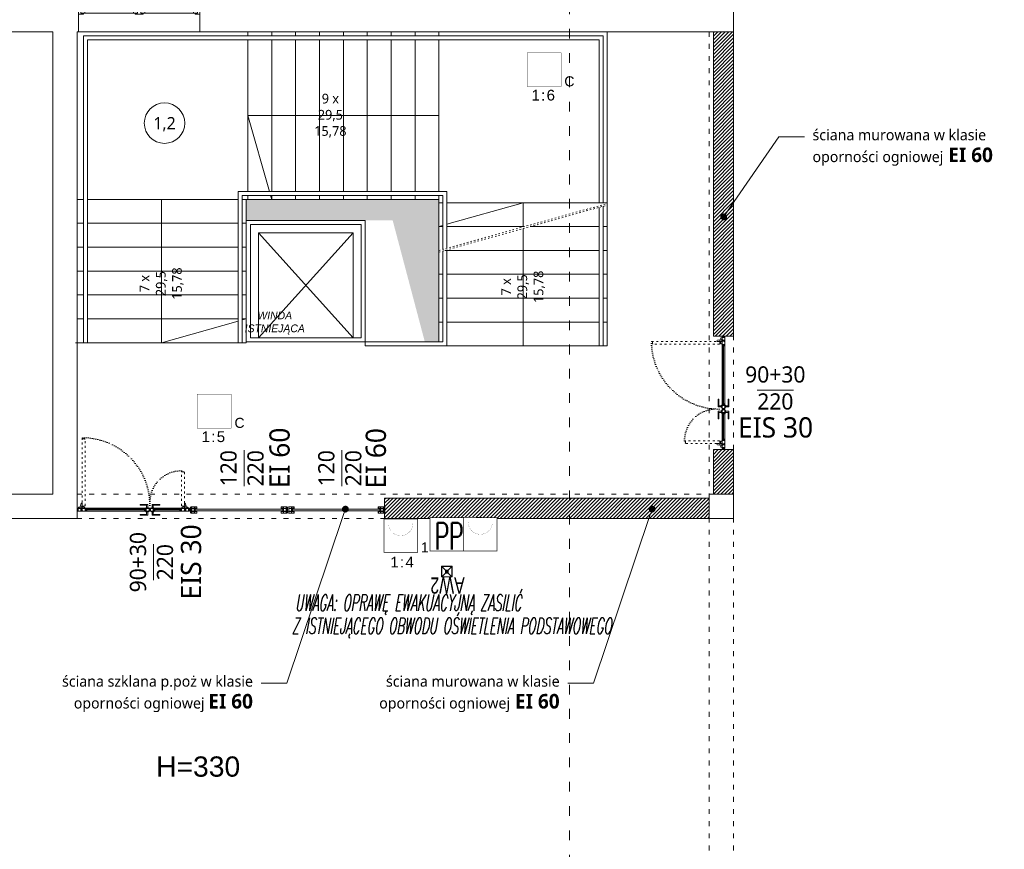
# Model space of a CAD drawing. Header units: millimetres. Extents: x 74561 to 128111, y -68197 to -28273.
# Tile 19 of 26: x 103307 to 105740, y -65254 to -63205. Entities that reach past the tile are written whole.
import ezdxf
from ezdxf import colors
from ezdxf.entities.mleader import LeaderData, LeaderLine
from ezdxf.enums import TextEntityAlignment as Align
from ezdxf.math import Vec2, Vec3

# ---------------------------------------------------------------- set-up
doc = ezdxf.new("R2010")
doc.units = ezdxf.units.MM
doc.set_wipeout_variables(frame=1)
doc.linetypes.add('ACAD_ISO03W100', pattern=[30, 12, -18])
doc.linetypes.add('ACAD_ISO07W100', pattern=[3, 0, -3])
doc.layers.get('0').update_dxf_attribs({"color": 251, "lineweight": 9})
for name, color, linetype, lineweight in [('A-stolarka.ART', 251, 'Continuous', 9), ('IE_LEGENDA', 7, 'Continuous', 13), ('IE_Oświetlenie awaryjne', 1, 'Continuous', 13), ('instalacje_arch', 251, 'Continuous', 9), ('opis..KF', 251, 'Continuous', 9), ('SAP_elementy', 1, 'Continuous', 15), ('SchSec_adres_element', 1, 'Continuous', 15), ('SchSec_adres_grupy', 6, 'Continuous', 15), ('SchSec_adres_wejscia', 4, 'Continuous', 15), ('SchSec_centrala', 3, 'Continuous', 15), ('SchSec_opisy', 9, 'Continuous', 15), ('stolarka_arch', 251, 'Continuous', 9), ('wyp dach..KF', 251, 'Continuous', 9), ('wypełnienie 2', 251, 'Continuous', 9), ('ściana pro..KF', 251, 'Continuous', 9), ('ściany ist..KF', 251, 'Continuous', 9)]:
    doc.layers.add(name, color=color, linetype=linetype, lineweight=lineweight)
doc.styles.add('ARCH', font='segoeuil.ttf')
doc.styles.add('Opisowy', font='arial.ttf')
doc.styles.add('SIMLPEX', font='simplex.shx')
doc.styles.add('SIMPLEX', font='simplex', dxfattribs={"width": 0.85})
doc.styles.get("Standard").update_dxf_attribs({"font": 'arial.ttf'})
pattern_1 = [(45, (-94705.059, 65444.994), (-4.49012806, 4.49012806), [])]

# ---------------------------------------------------------------- blocks, each defined once
blk = doc.blocks.new('*U1002')
at = {"layer": 'stolarka_arch', "lineweight": 0}
blk.add_lwpolyline([(0, 0), (150, 0), (150, -46), (0, -46)], close=True, dxfattribs=at)
at = {"layer": 'stolarka_arch'}
for points in [[(0, -22), (6, -22), (6, -23), (3, -23), (3, -28), (0, -28)], [(3, -23), (8, -23), (8, -29), (2, -29), (2, -28), (3, -28)], [(8, -26), (68, -26), (68, -23), (8, -23)], [(73, -23), (68, -23), (68, -29), (74, -29), (74, -28), (73, -28)], [(70, -22), (80, -22), (80, -23), (77, -23), (77, -28), (73, -28), (73, -23), (70, -23)], [(77, -23), (82, -23), (82, -29), (76, -29), (76, -28), (77, -28)], [(142, -26), (82, -26), (82, -23), (142, -23)], [(147, -23), (142, -23), (142, -29), (148, -29), (148, -28), (147, -28)], [(150, -22), (144, -22), (144, -23), (147, -23), (147, -28), (150, -28)], [(8, -26), (68, -26), (68, -29), (8, -29)], [(73, -30), (69, -30), (69, -29), (73, -29)], [(72, -35), (70, -35), (70, -30), (72, -30)], [(81, -30), (77, -30), (77, -29), (81, -29)], [(80, -35), (78, -35), (78, -30), (80, -30)], [(142, -26), (82, -26), (82, -29), (142, -29)]]:
    blk.add_lwpolyline(points, close=True, dxfattribs=at)
blk = doc.blocks.new('nr pom')
at = {"layer": 'opis..KF', "lineweight": 20}
blk.add_circle((0, 0), 25, dxfattribs=at)
at = {"layer": 'opis..KF', "style": 'ARCH'}
blk.add_attdef('00', text='', height=15, dxfattribs=at).set_placement((0, 0), align=Align.MIDDLE_CENTER)
blk = doc.blocks.new('*U1249')
at = {"layer": 'instalacje_arch', "color": 41, "linetype": 'ACAD_ISO03W100', "lineweight": 9, "true_color": 0xf4ee51}
blk.add_line((0, -4093.7), (0, -145), dxfattribs=at)
at = {"layer": 'instalacje_arch', "color": 41, "true_color": 0xf4ee51, "style": 'ARCH'}
for tag, p in [('P1', (0, 0)), ('P2', (0, -4238.7))]:
    blk.add_attdef(tag, text='', height=20, rotation=180, dxfattribs=at).set_placement(p, align=Align.MIDDLE_CENTER)
blk = doc.blocks.new('*U1792')
at = {"layer": 'A-stolarka.ART'}
for p, q in [((0, -4.5), (0, 0)), ((175, -4.5), (175, 0)), ((106.1, -1.6), (14.1, -1.6)), ((160.9, -1.6), (119.9, -1.6))]:
    blk.add_line(p, q, dxfattribs=at)
at = {"layer": 'A-stolarka.ART', "lineweight": 0}
for p, q in [((105.1, -4.5), (15.1, -4.5)), ((15.3, 0), (104.8, 0)), ((159.9, -4.5), (120.9, -4.5)), ((121.2, 0), (159.7, 0))]:
    blk.add_line(p, q, dxfattribs=at)
at = {"layer": 'A-stolarka.ART', "color": 250, "linetype": 'ACAD_ISO03W100', "lineweight": 0, "ltscale": 0.25, "true_color": 0x323232}
for points in [[(12.5, 107.8), (11.7, 107.8), (11.7, 108.7), (11.5, 108.7), (11.5, 108.3), (8.2, 108.3), (8.2, 108.8), (8.5, 108.8), (8.5, 109), (8.2, 109), (8.2, 109.6), (8.5, 109.6), (8.5, 109.8), (8, 109.8), (8, 1.9), (8.5, 1.9), (8.5, 2.1), (8.2, 2.1), (8.2, 2.8), (8.5, 2.8), (8.5, 3), (8.2, 3), (8.2, 3.5), (11.5, 3.5), (11.5, 3.1), (11.7, 3.1), (11.7, 4), (12.5, 4)], [(167, 56.3), (167, 1.9), (166.5, 1.9), (166.5, 2.1), (166.8, 2.1), (166.8, 2.8), (166.5, 2.8), (166.5, 3), (166.8, 3), (166.8, 3.5), (163.5, 3.5), (163.5, 3.1), (163.3, 3.1), (163.3, 4), (162.5, 4), (162.5, 58.4), (163, 58.4), (163, 58.2), (162.7, 58.2), (162.7, 57.6), (163, 57.6), (163, 57.4), (162.7, 57.4), (162.7, 56.8), (166, 56.8), (166, 57.2), (166.2, 57.2), (166.2, 56.3)]]:
    blk.add_lwpolyline(points, close=True, dxfattribs=at)
at = {"layer": 'A-stolarka.ART'}
for points in [[(6.5, -0.8), (5.6, -0.8), (5.6, 0), (1, 0), (1, -0.2), (1.5, -0.2), (1.5, -2), (1, -2), (1, -2.6), (1.5, -2.6), (1.5, -4.3), (1, -4.3), (1, -4.5), (7.6, -4.5), (7.6, -4), (7.4, -4), (7.4, -4.3), (6.8, -4.3), (6.8, -4), (6.6, -4), (6.6, -4.3), (6.1, -4.3), (6.1, -1), (6.5, -1)], [(15.3, 0), (6, 0), (6, -0.5), (6.2, -0.5), (6.2, -0.2), (6.8, -0.2), (6.8, -0.5), (7.1, -0.5), (7.1, -0.2), (7.6, -0.2), (7.6, -3.5), (7.2, -3.5), (7.2, -3.7), (8.1, -3.7), (8.1, -4.5), (13.2, -4.5), (13.2, -4.3), (12.8, -4.3), (12.8, -2.6), (13.2, -2.6), (13.2, -2), (12.8, -2), (12.8, -0.2), (14.3, -0.2), (14.3, -0.5), (14.5, -0.5), (14.5, -0.2), (15.1, -0.2), (15.1, -0.5), (15.3, -0.5)], [(104.8, 0), (114.1, 0), (114.1, -0.5), (113.9, -0.5), (113.9, -0.2), (113.3, -0.2), (113.3, -0.5), (113.1, -0.5), (113.1, -0.2), (112.5, -0.2), (112.5, -3.5), (112.9, -3.5), (112.9, -3.7), (112, -3.7), (112, -4.5), (106.9, -4.5), (106.9, -4.3), (107.4, -4.3), (107.4, -2.6), (106.9, -2.6), (106.9, -2), (107.4, -2), (107.4, -0.2), (105.8, -0.2), (105.8, -0.5), (105.6, -0.5), (105.6, -0.2), (105, -0.2), (105, -0.5), (104.8, -0.5)], [(121.2, 0), (121.2, -0.5), (121, -0.5), (121, -0.2), (120.4, -0.2), (120.4, -0.5), (120.2, -0.5), (120.2, -0.2), (118.6, -0.2), (118.6, -2), (119.1, -2), (119.1, -2.6), (118.6, -2.6), (118.6, -4.3), (119.1, -4.3), (119.1, -4.5), (112.5, -4.5), (112.5, -4), (112.7, -4), (112.7, -4.3), (113.3, -4.3), (113.3, -4), (113.5, -4), (113.5, -4.3), (114.1, -4.3), (114.1, -1), (113.7, -1), (113.7, -0.8), (114.6, -0.8), (114.6, 0)], [(159.7, 0), (168.9, 0), (168.9, -0.5), (168.8, -0.5), (168.8, -0.2), (168.1, -0.2), (168.1, -0.5), (167.9, -0.5), (167.9, -0.2), (167.4, -0.2), (167.4, -3.5), (167.8, -3.5), (167.8, -3.7), (166.9, -3.7), (166.9, -4.5), (161.8, -4.5), (161.8, -4.3), (162.2, -4.3), (162.2, -2.6), (161.8, -2.6), (161.8, -2), (162.2, -2), (162.2, -0.2), (160.7, -0.2), (160.7, -0.5), (160.5, -0.5), (160.5, -0.2), (159.9, -0.2), (159.9, -0.5), (159.7, -0.5)], [(168.5, -0.8), (169.4, -0.8), (169.4, 0), (174, 0), (174, -0.2), (173.5, -0.2), (173.5, -2), (174, -2), (174, -2.6), (173.5, -2.6), (173.5, -4.3), (174, -4.3), (174, -4.5), (167.4, -4.5), (167.4, -4), (167.6, -4), (167.6, -4.3), (168.1, -4.3), (168.1, -4), (168.4, -4), (168.4, -4.3), (168.9, -4.3), (168.9, -1), (168.5, -1)], [(5.9, -1), (5.4, -1), (5.4, -0.2), (1.7, -0.2), (1.7, -2.2), (1.2, -2.2), (1.2, -2.4), (1.7, -2.4), (1.7, -4.3), (5.9, -4.3)], [(12.6, -0.2), (7.8, -0.2), (7.8, -3.5), (8.3, -3.5), (8.3, -4.3), (12.6, -4.3), (12.6, -2.4), (13.1, -2.4), (13.1, -2.2), (12.6, -2.2)], [(13, -4.3), (13.2, -4.3), (13.2, -4.5), (15.1, -4.5), (15.1, -2.6), (13, -2.6), (13, -2.8), (14.9, -2.8), (14.9, -4.3), (13.4, -4.3), (13.4, -4.1), (13, -4.1)], [(106.1, -0.8), (14.1, -0.8), (14.1, -2.3), (106.1, -2.3)], [(107.1, -4.3), (106.9, -4.3), (106.9, -4.5), (105.1, -4.5), (105.1, -2.6), (107.1, -2.6), (107.1, -2.8), (105.3, -2.8), (105.3, -4.3), (106.7, -4.3), (106.7, -4.1), (107.1, -4.1)], [(107.6, -0.2), (112.3, -0.2), (112.3, -3.5), (111.8, -3.5), (111.8, -4.3), (107.6, -4.3), (107.6, -2.4), (107.1, -2.4), (107.1, -2.2), (107.6, -2.2)], [(114.3, -1), (114.8, -1), (114.8, -0.2), (118.4, -0.2), (118.4, -2.2), (118.9, -2.2), (118.9, -2.4), (118.4, -2.4), (118.4, -4.3), (114.3, -4.3)], [(118.9, -4.3), (119.1, -4.3), (119.1, -4.5), (120.9, -4.5), (120.9, -2.6), (118.9, -2.6), (118.9, -2.8), (120.8, -2.8), (120.8, -4.3), (119.3, -4.3), (119.3, -4.1), (118.9, -4.1)], [(160.9, -0.8), (119.9, -0.8), (119.9, -2.3), (160.9, -2.3)], [(162, -4.3), (161.8, -4.3), (161.8, -4.5), (159.9, -4.5), (159.9, -2.6), (162, -2.6), (162, -2.8), (160.1, -2.8), (160.1, -4.3), (161.6, -4.3), (161.6, -4.1), (162, -4.1)], [(162.4, -0.2), (167.2, -0.2), (167.2, -3.5), (166.7, -3.5), (166.7, -4.3), (162.4, -4.3), (162.4, -2.4), (161.9, -2.4), (161.9, -2.2), (162.4, -2.2)], [(169.1, -1), (169.6, -1), (169.6, -0.2), (173.3, -0.2), (173.3, -2.2), (173.8, -2.2), (173.8, -2.4), (173.3, -2.4), (173.3, -4.3), (169.1, -4.3)]]:
    blk.add_lwpolyline(points, close=True, dxfattribs=at)
at = {"layer": 'A-stolarka.ART', "lineweight": 0}
for points in [[(5.9, 0.5), (5.1, 0.5, 0.43839), (4.8, 0.3), (4.8, 0), (2.3, 0), (2.3, 0.9, -0.320305), (3, 1.9), (4.6, 2.5)], [(7.5, 2.5), (11.2, 1.8, -0.364335), (12, 0.8), (12, 0), (8.5, 0), (8.5, 0.4, 0.43839), (8.3, 0.6), (6.2, 0.5)], [(167.5, 2.5), (163.8, 1.8, 0.364335), (163, 0.8), (163, 0), (166.5, 0), (166.5, 0.4, -0.43839), (166.7, 0.6), (168.8, 0.5)], [(169.1, 0.5), (169.9, 0.5, -0.43839), (170.2, 0.3), (170.2, 0), (172.7, 0), (172.7, 0.9, 0.320305), (172, 1.9), (170.4, 2.5)]]:
    blk.add_lwpolyline(points, format="xyb", dxfattribs=at)
at = {"layer": 'A-stolarka.ART', "color": 250, "linetype": 'ACAD_ISO03W100', "lineweight": 0, "ltscale": 0.25, "true_color": 0x323232}
for points in [[(5.5, 3.4), (6.2, 7.1, -0.364335), (7.2, 7.9), (8, 7.9), (8, 4.4), (7.6, 4.4, 0.43839), (7.4, 4.2), (7.5, 2.1)], [(169.5, 3.4), (168.8, 7.1, 0.364335), (167.8, 7.9), (167, 7.9), (167, 4.4), (167.4, 4.4, -0.43839), (167.6, 4.2), (167.5, 2.1)]]:
    blk.add_lwpolyline(points, format="xyb", dxfattribs=at)
at = {"layer": 'A-stolarka.ART', "lineweight": 0}
for points in [[(110, 1), (110, 6), (98, 6), (98, 5), (108, 5), (108, 1)], [(111, 1), (107, 1), (107, 0), (111, 0)], [(115.6, 1), (119.6, 1), (119.6, 0), (115.6, 0)], [(116.6, 1), (116.6, 6), (128.6, 6), (128.6, 5), (118.6, 5), (118.6, 1)], [(110, -5.5), (110, -10.5), (98, -10.5), (98, -9.5), (108, -9.5), (108, -5.5)], [(111, -5.5), (107, -5.5), (107, -4.5), (111, -4.5)], [(115.6, -5.5), (119.6, -5.5), (119.6, -4.5), (115.6, -4.5)], [(116.6, -5.5), (116.6, -10.5), (128.6, -10.5), (128.6, -9.5), (118.6, -9.5), (118.6, -5.5)]]:
    blk.add_lwpolyline(points, close=True, dxfattribs=at)
for centre in [(6, 1.9), (168.9, 1.9)]:
    blk.add_circle(centre, 1.5, dxfattribs=at)
at = {"layer": 'A-stolarka.ART', "color": 250, "linetype": 'ACAD_ISO07W100', "lineweight": 0, "true_color": 0x323232}
for centre, radius, start, end in [((8, 4.5), 105.3, 0, 90), ((162.5, 9.2), 49.2, 90, 180)]:
    blk.add_arc(centre, radius, start, end, dxfattribs=at)
blk = doc.blocks.new('*U1793')
at = {"layer": 'A-stolarka.ART'}
for p, q in [((0, 0), (0, 8)), ((120, 0), (120, 8))]:
    blk.add_line(p, q, dxfattribs=at)
for points in [[(1.7, 5.5), (1.7, 5.7), (4.8, 5.7), (4.8, 5.5), (5, 5.5), (5, 5.7), (5.5, 5.7), (5.5, 5.9), (5, 5.9), (5, 7.8), (5.5, 7.8), (5.5, 8), (1, 8), (1, 7.8), (1.5, 7.8), (1.5, 5.9), (1, 5.9), (1, 5.7), (1.5, 5.7), (1.5, 5.5)], [(1.7, 2.5), (1.7, 2.3), (4.8, 2.3), (4.8, 2.5), (5, 2.5), (5, 2.3), (5.5, 2.3), (5.5, 2.1), (5, 2.1), (5, 0.2), (5.5, 0.2), (5.5, 0), (1, 0), (1, 0.2), (1.5, 0.2), (1.5, 2.1), (1, 2.1), (1, 2.3), (1.5, 2.3), (1.5, 2.5)], [(1.9, 5.7), (1.9, 5.3), (1.7, 5.3), (1.7, 2.7), (1.9, 2.7), (1.9, 2.3), (1.7, 2.3), (1.7, 2.5), (1.5, 2.5), (1.5, 5.5), (1.7, 5.5), (1.7, 5.7)], [(1.7, 5.9), (4.8, 5.9), (4.8, 7.8), (1.7, 7.8)], [(1.7, 2.1), (4.8, 2.1), (4.8, 0.2), (1.7, 0.2)], [(4.6, 5.7), (4.6, 5.3), (4.8, 5.3), (4.8, 2.7), (4.6, 2.7), (4.6, 2.3), (4.8, 2.3), (4.8, 2.5), (5, 2.5), (5, 5.5), (4.8, 5.5), (4.8, 5.7)], [(5, 6.1), (5, 5.9), (7, 5.9), (7, 5.5), (8, 5.5), (8, 8), (5.5, 8), (5.5, 7.7), (5, 7.7), (5, 7.5), (5.7, 7.5), (5.7, 7.8), (7.8, 7.8), (7.8, 5.7), (7.2, 5.7), (7.2, 6.1)], [(5, 1.9), (5, 2.1), (7, 2.1), (7, 2.5), (8, 2.5), (8, 0), (5.5, 0), (5.5, 0.3), (5, 0.3), (5, 0.5), (5.7, 0.5), (5.7, 0.2), (7.8, 0.2), (7.8, 2.3), (7.2, 2.3), (7.2, 1.9)], [(6, 5), (114, 5), (114, 3), (6, 3)], [(115, 6.1), (115, 5.9), (113, 5.9), (113, 5.5), (112, 5.5), (112, 8), (114.5, 8), (114.5, 7.7), (115, 7.7), (115, 7.5), (114.3, 7.5), (114.3, 7.8), (112.2, 7.8), (112.2, 5.7), (112.8, 5.7), (112.8, 6.1)], [(115, 1.9), (115, 2.1), (113, 2.1), (113, 2.5), (112, 2.5), (112, 0), (114.5, 0), (114.5, 0.3), (115, 0.3), (115, 0.5), (114.3, 0.5), (114.3, 0.2), (112.2, 0.2), (112.2, 2.3), (112.8, 2.3), (112.8, 1.9)], [(118.3, 5.5), (118.3, 5.7), (115.2, 5.7), (115.2, 5.5), (115, 5.5), (115, 5.7), (114.5, 5.7), (114.5, 5.9), (115, 5.9), (115, 7.8), (114.5, 7.8), (114.5, 8), (119, 8), (119, 7.8), (118.5, 7.8), (118.5, 5.9), (119, 5.9), (119, 5.7), (118.5, 5.7), (118.5, 5.5)], [(118.3, 2.5), (118.3, 2.3), (115.2, 2.3), (115.2, 2.5), (115, 2.5), (115, 2.3), (114.5, 2.3), (114.5, 2.1), (115, 2.1), (115, 0.2), (114.5, 0.2), (114.5, 0), (119, 0), (119, 0.2), (118.5, 0.2), (118.5, 2.1), (119, 2.1), (119, 2.3), (118.5, 2.3), (118.5, 2.5)], [(115.4, 5.7), (115.4, 5.3), (115.2, 5.3), (115.2, 2.7), (115.4, 2.7), (115.4, 2.3), (115.2, 2.3), (115.2, 2.5), (115, 2.5), (115, 5.5), (115.2, 5.5), (115.2, 5.7)], [(118.3, 5.9), (115.2, 5.9), (115.2, 7.8), (118.3, 7.8)], [(118.3, 2.1), (115.2, 2.1), (115.2, 0.2), (118.3, 0.2)], [(118.1, 5.7), (118.1, 5.3), (118.3, 5.3), (118.3, 2.7), (118.1, 2.7), (118.1, 2.3), (118.3, 2.3), (118.3, 2.5), (118.5, 2.5), (118.5, 5.5), (118.3, 5.5), (118.3, 5.7)]]:
    blk.add_lwpolyline(points, close=True, dxfattribs=at)
blk = doc.blocks.new('_Dot')
at = {"color": 0, "linetype": 'ByBlock', "lineweight": -2}
blk.add_line((-0.5, 0), (-1, 0), dxfattribs=at)
at = {"color": 0, "linetype": 'ByBlock', "const_width": 0.5}
blk.add_lwpolyline([(-0.25, 0, 1), (0.25, 0, 1)], format="xyb", close=True, dxfattribs=at)
blk = doc.blocks.new('*U1899')
at = {"const_width": 1}
blk.add_lwpolyline([(-25, -25), (-25, 25), (25, 25), (25, -25)], close=True, dxfattribs=at)
at = {"const_width": 0.2}
blk.add_lwpolyline([(-8, 18), (-15.5, 4.5, 0.572988), (-12.9, 0), (-3, 0, -0.572988), (-0.4, -4.5), (-8, -18)], format="xyb", dxfattribs=at)
blk.add_lwpolyline([(8, -8), (8, 18), (8, 11), (4.4, 11), (11.6, 11)], dxfattribs=at)
blk.add_lwpolyline([(3, -13), (3, -13, -0.414214), (8, -8), (8, -8, -0.414214), (13, -13), (13, -13, -0.414214), (8, -18), (8, -18, -0.414214)], format="xyb", close=True, dxfattribs=at)
at = {"layer": 'SchSec_adres_element', "insert": (-1.4, -37.9), "char_height": 16, "width": 17.797, "attachment_point": 5}
blk.add_mtext('\\pxqc;:', dxfattribs=at)
at = {"layer": 'SchSec_adres_element', "transparency": 33554687, "flags": 8}
blk.add_attdef('PETLA', text='', height=16, dxfattribs=at).set_placement((-6.4, -37.9), align=Align.MIDDLE_RIGHT)
blk.add_attdef('ELEM', text='', height=16, dxfattribs=at).set_placement((3.6, -37.9), align=Align.MIDDLE_LEFT)
at = {"layer": 'SchSec_adres_grupy', "flags": 8}
blk.add_attdef('ADRES', text='', height=16, dxfattribs=at).set_placement((0, 29), align=Align.CENTER)
at = {"layer": 'SchSec_centrala', "flags": 8}
blk.add_attdef('CSP', text='', height=16, dxfattribs=at).set_placement((-0.7, -90.7), align=Align.CENTER)
blk.add_wipeout([(-25, -25), (-25, 25), (25, 25), (25, -25)])
at = {"insert": (30, -25), "char_height": 15, "width": 19.244, "attachment_point": 7}
blk.add_mtext('\\pxql;C', dxfattribs=at)
at = {"layer": 'SchSec_opisy', "flags": 8}
for tag, p in [('OP_1', (-29, 17)), ('OP_2', (-29, 0)), ('OP_3', (-29, -17))]:
    blk.add_attdef(tag, text='', height=16, dxfattribs=at).set_placement(p, align=Align.MIDDLE_RIGHT)
blk = doc.blocks.new('*U1900')
at = {"layer": 'SchSec_adres_element', "insert": (2, -39.4), "char_height": 16, "width": 17.797, "attachment_point": 5}
blk.add_mtext('\\pxqc;:', dxfattribs=at)
at = {"layer": 'SchSec_adres_element', "transparency": 33554687, "flags": 8}
blk.add_attdef('PETLA', text='', height=16, dxfattribs=at).set_placement((-3, -39.4), align=Align.MIDDLE_RIGHT)
at = {"layer": 'SchSec_centrala', "flags": 8}
blk.add_attdef('CSP', text='', height=16, dxfattribs=at).set_placement((-0.7, -90.7), align=Align.CENTER)
blk.add_wipeout([(-25, -25), (-25, 25), (25, 25), (25, -25)])
at = {"const_width": 1}
blk.add_lwpolyline([(-25, -25), (-25, 25), (25, 25), (25, -25)], close=True, dxfattribs=at)
at = {"const_width": 0.2}
blk.add_lwpolyline([(-18, 18), (-18, 18, 0.414214), (0, 0), (0, 0), (0, -18), (0, 0), (0, 0, 0.414214), (18, 18), (18, 18)], format="xyb", dxfattribs=at)
at = {"insert": (30, -25), "char_height": 15, "width": 19.244, "attachment_point": 7}
blk.add_mtext('\\pxql;1', dxfattribs=at)
at = {"layer": 'SchSec_adres_element', "transparency": 33554687, "flags": 8}
blk.add_attdef('ELEM', text='', height=16, dxfattribs=at).set_placement((7, -39.4), align=Align.MIDDLE_LEFT)
at = {"layer": 'SchSec_adres_grupy', "flags": 8}
blk.add_attdef('ADRES', text='', height=16, dxfattribs=at).set_placement((0, 29), align=Align.CENTER)
at = {"layer": 'SchSec_adres_wejscia', "flags": 8}
blk.add_attdef('WEJ_1', text='', height=16, dxfattribs=at).set_placement((0, 29), align=Align.CENTER)
at = {"layer": 'SchSec_opisy', "flags": 8}
for tag, p in [('OP_1', (-29, 17)), ('OP_2', (-29, 0)), ('OP_3', (-29, -17))]:
    blk.add_attdef(tag, text='', height=16, dxfattribs=at).set_placement(p, align=Align.MIDDLE_RIGHT)
blk = doc.blocks.new('PRZYCISK P')
at = {"color": 0}
blk.add_wipeout([(-12.5, 0), (-12.5, 25), (12.5, 25), (12.5, 0)], dxfattribs=at)
at = {"color": 0, "const_width": 0.5}
blk.add_lwpolyline([(-12.5, 0), (-12.5, 25), (12.5, 25), (12.5, 0)], close=True, dxfattribs=at)
at = {"color": 0, "style": 'SIMPLEX', "width": 0.6}
blk.add_text('PP', height=20, dxfattribs=at).set_placement((-8.98, 1.07))
blk = doc.blocks.new('przycisk')
blk.add_wipeout([(-12.39, -1.62), (-15.64, 23.17), (9.15, 26.41), (12.39, 1.62)]).dxf.layer = 'SAP_elementy'
at = {"layer": 'SAP_elementy', "const_width": 0.5}
blk.add_lwpolyline([(-12.39, -1.62), (-15.64, 23.17), (9.15, 26.41), (12.39, 1.62)], close=True, dxfattribs=at)
at = {"layer": 'SAP_elementy', "const_width": 0.1}
blk.add_lwpolyline([(-11.71, 20.15), (-11.71, 20.15, 0.414214), (-1.62, 12.39), (-1.62, 12.39), (-0.45, 3.47), (-1.62, 12.39), (-1.62, 12.39, 0.414214), (6.13, 22.49), (6.13, 22.49)], format="xyb", dxfattribs=at)
blk = doc.blocks.new('Oprawa AW2')
at = {"layer": 'IE_Oświetlenie awaryjne'}
h = blk.add_hatch(color=0, dxfattribs=at)
h.dxf.hatch_style = 1
h.paths.add_polyline_path([(1, 6.6, 1), (-1, 6.6, 1)])
h = blk.add_hatch(color=0, dxfattribs=at)
h.dxf.hatch_style = 1
h.paths.add_polyline_path([(1.4, 8), (1.3, 8), (1.3, 7.8), (1.4, 7.8)])
h = blk.add_hatch(color=0, dxfattribs=at)
h.dxf.hatch_style = 1
h.paths.add_polyline_path([(1.4, 7.8), (1.3, 7.8), (1.3, 7.6), (1.4, 7.6)])
at = {"layer": 'IE_Oświetlenie awaryjne', "color": 0}
for points in [[(-6.1, 13.2), (6.1, 13.2, -0.414214), (6.6, 12.7), (6.6, 0.5, -0.414214), (6.1, 0), (-6.1, 0, -0.414214), (-6.6, 0.5), (-6.6, 12.7, -0.414214)], [(-6.1, 12.9), (6.1, 12.9, -0.414214), (6.3, 12.7), (6.3, 0.5, -0.414214), (6.1, 0.2), (-6.1, 0.2, -0.414214), (-6.4, 0.5), (-6.4, 12.7, -0.414214)]]:
    blk.add_lwpolyline(points, format="xyb", close=True, dxfattribs=at)
for points in [[(-6.3, 12.9), (-1.8, 8.4)], [(1.8, 8.4), (6.3, 12.9)], [(-1.8, 4.8), (-6.3, 0.3)], [(1.3, 7.8), (1.4, 7.8)], [(1.8, 4.8), (6.3, 0.3)]]:
    blk.add_lwpolyline(points, dxfattribs=at)
for points in [[(-1.8, 4.8), (-1.8, 8.4), (1.8, 8.4), (1.8, 4.8)], [(-1.6, 5), (-1.6, 8.1), (1.5, 8.1), (1.5, 5)], [(1.3, 8), (1.3, 7.6), (1.4, 7.6), (1.4, 8)]]:
    blk.add_lwpolyline(points, close=True, dxfattribs=at)
blk.add_circle((0, 6.6), 1, dxfattribs=at)
at = {"layer": 'IE_Oświetlenie awaryjne', "color": 0, "insert": (-22.1, 33.8), "char_height": 20, "width": 20.191, "attachment_point": 1, "style": 'Opisowy'}
blk.add_mtext('{\\W0.7;AW2}', dxfattribs=at)

msp = doc.modelspace()

# ---------------------------------------------------------------- hatches: boundary and pattern name
at = {"layer": 'wyp dach..KF', "lineweight": 5, "true_color": 0xc8c8c8, "transparency": 33554559}
h = msp.add_hatch(color=9, dxfattribs=at)
h.dxf.hatch_style = 1
h.paths.add_polyline_path([(103866.7, -63649), (104342.7, -63649), (104342.7, -64001), (104308, -64001), (104228.6, -63701), (103866.9, -63701), (103866.9, -63649)])
at = {"layer": 'wypełnienie 2', "linetype": 'ByBlock', "transparency": 33554595}
h = msp.add_hatch(dxfattribs=at)
h.set_pattern_fill('ANSI31', color=256, scale=2)
h.set_pattern_definition(pattern_1)
h.paths.add_polyline_path([(105070.8, -63235), (105020.8, -63235), (105020.8, -63987), (105070.8, -63987)])
h.paths.add_polyline_path([(105070.8, -64267), (105020.8, -64267), (105020.8, -64377), (105070.8, -64377)])
h = msp.add_hatch(dxfattribs=at)
h.set_pattern_fill('ANSI31', color=256, scale=2)
h.set_pattern_definition(pattern_1)
h.paths.add_polyline_path([(104208.6, -64437), (105010.8, -64437), (105010.8, -64387), (104208.6, -64387)])

# ---------------------------------------------------------------- linework, layer by layer
for p, q in [((104758.8, -64011), (104758.8, -63235)), ((103846.7, -63649), (103846.7, -64003)), ((103856.7, -64003), (103856.7, -63649)), ((103896.9, -63731.2), (104130.9, -63990.8)), ((103896.9, -63990.8), (104130.9, -63731.6)), ((104160.9, -64001), (104352.7, -64001)), ((104160.9, -64001), (104160.9, -64011)), ((104160.9, -64011), (104352.7, -64011))]:
    msp.add_line(p, q)
at = {"linetype": 'ACAD_ISO03W100'}
for p, q in [((105010.8, -63235), (105010.8, -65479)), ((105070.8, -63235), (105070.8, -65479)), ((103448.8, -64377), (105008.8, -64377)), ((103448.8, -64437), (105008.8, -64437))]:
    msp.add_line(p, q, dxfattribs=at)
at = {"linetype": 'ACAD_ISO03W100', "ltscale": 0.3}
for p, q in [((104342.7, -63775), (104758.8, -63659)), ((104342.7, -63779), (104758.8, -63663))]:
    msp.add_line(p, q, dxfattribs=at)
at = {"color": 252, "true_color": 0x919191}
for points in [[(103870.7, -63245), (103870.7, -63235)], [(103929.7, -63245), (103929.7, -63235)], [(103988.7, -63245), (103988.7, -63235)], [(104047.7, -63245), (104047.7, -63235)], [(104106.7, -63245), (104106.7, -63235)], [(104165.7, -63245), (104165.7, -63235)], [(104224.7, -63245), (104224.7, -63235)], [(104283.7, -63245), (104283.7, -63235)], [(104342.7, -63245), (104342.7, -63235)], [(103870.7, -63629), (103870.7, -63255)], [(103929.7, -63629), (103929.7, -63255)], [(103988.7, -63629), (103988.7, -63255)], [(104047.7, -63629), (104047.7, -63255)], [(104106.7, -63629), (104106.7, -63255)], [(104165.7, -63629), (104165.7, -63255)], [(104224.7, -63629), (104224.7, -63255)], [(104283.7, -63629), (104283.7, -63255)], [(104342.7, -63629), (104342.7, -63255)], [(104342.7, -63442), (103870.7, -63442), (103924, -63629)], [(104362.7, -63769.4), (104362.7, -63629), (103846.7, -63629), (103846.7, -64003)], [(104352.7, -63772.2), (104352.7, -63639), (103856.7, -63639), (103856.7, -64003)], [(103870.7, -63649), (103870.7, -63639)], [(103926.8, -63639), (103929.7, -63649)], [(103929.7, -63649), (103929.7, -63639)], [(103988.7, -63649), (103988.7, -63639)], [(104047.7, -63649), (104047.7, -63639)], [(104106.7, -63649), (104106.7, -63639)], [(104165.7, -63649), (104165.7, -63639)], [(104224.7, -63649), (104224.7, -63639)], [(104283.7, -63649), (104283.7, -63639)], [(104342.7, -63649), (104342.7, -63639)]]:
    msp.add_lwpolyline(points, dxfattribs=at)
for points in [[(104738.8, -63657), (104748.8, -63657), (104748.8, -63245), (103464.7, -63245), (103464.7, -64003), (103474.7, -64003), (103474.7, -63255), (104738.8, -63255), (104738.8, -63657)], [(103464.7, -63649), (103448.8, -63649)], [(103846.7, -63649), (103474.7, -63649)], [(103657.7, -63649), (103657.7, -64003), (103846.7, -63949.6)], [(103870.7, -63649), (103856.7, -63649)], [(103866.7, -64003), (103866.7, -63649)], [(104342.7, -63649), (103870.7, -63649)], [(104342.7, -63649), (104342.7, -63657)], [(104342.7, -63657), (104342.7, -64001)], [(104738.8, -63668.6), (104738.8, -64011)], [(104748.8, -63665.8), (104748.8, -64011)], [(103866.9, -64001), (104160.9, -64001), (104160.9, -63701), (103866.9, -63701), (103866.9, -64001)], [(103866.9, -64001), (104160.9, -64001), (104160.9, -63701), (103866.9, -63701), (103866.9, -64001)], [(103464.7, -63708), (103448.8, -63708)], [(103846.7, -63708), (103474.7, -63708)], [(103866.7, -63708), (103856.7, -63708)], [(103876.9, -63990.8), (103876.9, -63711.2), (104150.9, -63711.2), (104150.9, -63990.8)], [(104550.8, -64011), (104550.8, -63721)], [(104568.7, -63716), (104738.8, -63716)], [(104748.8, -63716), (104758.8, -63716)], [(103896.9, -63990.8), (103896.9, -63731.2), (104130.9, -63731.2), (104130.9, -63990.8)], [(103464.7, -63767), (103448.8, -63767)], [(103846.7, -63767), (103474.7, -63767)], [(103866.7, -63767), (103856.7, -63767)], [(104352.7, -64001), (104352.7, -63776.2)], [(104357, -63775), (104738.8, -63775)], [(104362.7, -64011), (104362.7, -63773.4)], [(104748.8, -63775), (104758.8, -63775)], [(103464.7, -63826), (103448.8, -63826)], [(103846.7, -63826), (103474.7, -63826)], [(103866.7, -63826), (103856.7, -63826)], [(104342.7, -63834), (104352.7, -63834)], [(104362.7, -63834), (104738.8, -63834)], [(104748.8, -63834), (104758.8, -63834)], [(103464.7, -63885), (103448.8, -63885)], [(103846.7, -63885), (103474.7, -63885)], [(103866.7, -63885), (103856.7, -63885)], [(104342.7, -63893), (104352.7, -63893)], [(104362.7, -63893), (104738.8, -63893)], [(104748.8, -63893), (104758.8, -63893)], [(103464.7, -63944), (103448.8, -63944)], [(103846.7, -63944), (103474.7, -63944)], [(103866.7, -63944), (103856.7, -63944)], [(103856.7, -63946.8), (103866.7, -63944)], [(104342.7, -63952), (104352.7, -63952)], [(104362.7, -63952), (104738.8, -63952)], [(104748.8, -63952), (104758.8, -63952)], [(103866.7, -64003), (103444.7, -64003)], [(104342.7, -64011), (104758.8, -64011)]]:
    msp.add_lwpolyline(points)
at = {"color": 253, "true_color": 0xa6a6a6}
for points in [[(104342.7, -63657), (104352.7, -63657)], [(104362.7, -63657), (104758.8, -63657)], [(104550.8, -63717), (104550.8, -63657), (104362.7, -63710.3)], [(104352.7, -63713.2), (104342.7, -63716)], [(104342.7, -63716), (104352.7, -63716)], [(104362.7, -63716), (104554.4, -63716)]]:
    msp.add_lwpolyline(points, dxfattribs=at)
msp.add_lwpolyline([(103876.9, -63991), (104150.9, -63991), (104150.9, -63711), (103876.9, -63711)], close=True)
at = {"layer": 'A-stolarka.ART'}
for points in [[(105042.3, -64264.9), (105049.4, -64264.9), (105049.4, -64267), (105042.3, -64267)], [(103726.7, -64419.2), (103728.8, -64419.2), (103728.8, -64412), (103726.7, -64412)]]:
    msp.add_lwpolyline(points, close=True, dxfattribs=at)
at = {"layer": 'ściana pro..KF', "linetype": 'ByBlock'}
msp.add_lwpolyline([(105070.8, -63235), (105070.8, -63987), (105020.8, -63987), (105020.8, -63235), (105070.8, -63235)], dxfattribs=at)
for points in [[(105020.8, -64377), (105070.8, -64377), (105070.8, -64267), (105020.8, -64267)], [(104208.6, -64437), (105010.8, -64437), (105010.8, -64387), (104208.6, -64387)]]:
    msp.add_lwpolyline(points, close=True, dxfattribs=at)
at = {"layer": 'ściany ist..KF', "linetype": 'ByBlock'}
for points in [[(103752.4, -63235), (105070.8, -63235), (105070.8, -63100.8), (105010.8, -63100.8), (105010.8, -63175), (104530.8, -63175), (104530.8, -63016.9), (104500.8, -63016.9), (104500.8, -63175), (103870.8, -63175), (103870.8, -63107), (103778.8, -63107), (103778.8, -63143), (103752.4, -63143), (103752.4, -63235)], [(102811.8, -64437), (103448.8, -64437), (103448.8, -63235), (103452.4, -63235), (103452.4, -63143), (103259.9, -63143), (103259.9, -63235), (103388.6, -63235), (103388.6, -64377), (102811.8, -64377), (102811.8, -64437)]]:
    msp.add_lwpolyline(points, dxfattribs=at)
msp.add_lwpolyline([(105010.8, -64437), (105070.8, -64437), (105070.8, -64377), (105010.8, -64377)], close=True, dxfattribs=at)

# ---------------------------------------------------------------- block references
at = {"layer": 'A-stolarka.ART'}
for name, p, xscale, yscale, zscale, rotation in [('*U1792', (105042.3, -63987), -1.587762, 1.587762, 1.587762, 89.99999999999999), ('*U1793', (103968.8, -64408), 2, 2, 2, 180), ('*U1793', (103968.8, -64408), -2, 2, 2, 180)]:
    msp.add_blockref(name, p, dxfattribs=dict(at, xscale=xscale, yscale=yscale, zscale=zscale, rotation=rotation))
at = {"layer": 'A-stolarka.ART', "xscale": 1.587762, "yscale": 1.587762, "zscale": 1.587762}
msp.add_blockref('*U1792', (103448.8, -64412), dxfattribs=at)
at = {"layer": 'IE_Oświetlenie awaryjne', "xscale": 2, "yscale": 2, "zscale": 2, "rotation": 180}
msp.add_blockref('Oprawa AW2', (104362.2, -64555.2), dxfattribs=at)
at = {"layer": 'instalacje_arch', "xscale": 2, "yscale": 2, "zscale": 2}
msp.add_blockref('*U1249', (104665.6, -59624.3), dxfattribs=at)
at = {"layer": 'opis..KF', "color": 30, "xscale": 2, "yscale": 2, "zscale": 2}
msp.add_blockref('nr pom', (103664.9, -63460.5), dxfattribs=at).add_auto_attribs({'00': '1,2'})
at = {"layer": 'SAP_elementy'}
ref = msp.add_blockref('*U1899', (103787.8, -64172.2), dxfattribs=dict(at, xscale=1.66, yscale=1.66, zscale=1.66))
ref.add_attrib('PETLA', '1', dxfattribs={"layer": 'SchSec_adres_element', "transparency": 33554687, "height": 26.6, "flags": 8}).set_placement((103777.3, -64235.1), align=Align.MIDDLE_RIGHT)
ref.add_attrib('ELEM', '5', dxfattribs={"layer": 'SchSec_adres_element', "transparency": 33554687, "height": 26.6, "flags": 8}).set_placement((103793.9, -64235.1), align=Align.MIDDLE_LEFT)
at = {"layer": 'stolarka_arch', "xscale": -2, "yscale": 2, "zscale": 2, "rotation": 180}
msp.add_blockref('*U1002', (103452.4, -63235), dxfattribs=at)

# ---------------------------------------------------------------- texts
at = {"insert": (105064.8, -64237.9), "char_height": 50, "width": 432.839, "attachment_point": 7, "style": 'ARCH'}
msp.add_mtext('\\A1; EIS 30', dxfattribs=at)
at = {"char_height": 50, "width": 432.839, "attachment_point": 1, "rotation": 90, "style": 'ARCH'}
for s, insert in [('\\A1; EI 60', (103924, -64379.3)), ('\\A1; EI 60', (104161.9, -64380.5)), ('\\A1; EIS 30', (103705.2, -64654.1))]:
    msp.add_mtext(s, dxfattribs=dict(at, insert=insert))
at = {"insert": (103851.8, -65024.9), "char_height": 50, "attachment_point": 3}
msp.add_mtext_dynamic_manual_height_columns('H=330', width=406.668, gutter_width=12.5, heights=[0], dxfattribs=at)
at = {"layer": 'IE_LEGENDA', "style": 'SIMLPEX', "oblique": 10, "width": 0.53}
for s, p in [('UWAGA: OPRAWĘ EWAKUACYJNĄ ZASILIĆ', (103987.4, -64665.1)), ('Z ISTNIEJĄCEGO OBWODU OŚWIETLENIA PODSTAWOWEGO', (103979.5, -64722.4))]:
    msp.add_text(s, height=40, dxfattribs=at).set_placement(p)
at = {"layer": 'opis..KF', "attachment_point": 5, "style": 'ARCH'}
for s, width, insert, char_height in [('9 x 29,5 15,78', 64.144, (104074.6, -63442), 24), ('{\\fCentury Gothic|b0|i1|c238|p34;WINDA\\PISTNIEJĄCA}', 156.7, (103937.2, -63954.4), 19.2)]:
    msp.add_mtext_dynamic_manual_height_columns(s, width=width, gutter_width=70, heights=[0], dxfattribs=dict(at, insert=insert, char_height=char_height))
at = {"layer": 'opis..KF', "char_height": 24, "attachment_point": 5, "rotation": 90, "style": 'ARCH'}
for insert in [(103657.7, -63856.9), (104550.8, -63864.9)]:
    msp.add_mtext_dynamic_manual_height_columns('7 x 29,5\\P15,78', width=61.835, gutter_width=70, heights=[0], dxfattribs=dict(at, insert=insert))
at = {"layer": 'stolarka_arch', "insert": (105173.8, -64114.9), "char_height": 40, "width": 797.834, "attachment_point": 5, "style": 'ARCH'}
msp.add_mtext('\\A1;90+30\\P{\\O220}', dxfattribs=at)
at = {"layer": 'stolarka_arch', "char_height": 40, "width": 797.834, "attachment_point": 5, "rotation": 90, "style": 'ARCH'}
for s, insert in [('\\A1;120\\P{\\O220}', (103856.5, -64313)), ('\\A1;120\\P{\\O220}', (104098.1, -64313)), ('\\A1;90+30\\P{\\O220}', (103632.8, -64545.1))]:
    msp.add_mtext(s, dxfattribs=dict(at, insert=insert))

# ---------------------------------------------------------------- leaders
at = {"layer": 'opis..KF', "lineweight": 9}
ml = msp.add_multileader_mtext('Standard', dxfattribs=at)
ml.set_content('ściana murowana w klasie \\Poporności ogniowej{\\fSegoe UI Light|b1|i0|c238|p34;\\H1.34164x; EI 60 }', color=256, style='ARCH')
ml.set_leader_properties(color=256, linetype='ByLayer', lineweight=-1)
ml.set_arrow_properties(name='DOT')
ml.build(insert=Vec2(0, 0))
ml.multileader.update_dxf_attribs({"dogleg_length": 31.7, "arrow_head_size": 16.8})
ctx = ml.context
ctx.base_point, ctx.char_height, ctx.arrow_head_size, ctx.landing_gap_size, ctx.plane_origin = Vec3(105245.5, -63494), 26.833, 16.8, 20.1, Vec3(103073.5, -63676.2)
notes = []
notes.append((ctx, [(1, (1, 1, 0), (105182.1, -63494), (1, 0), 63.5, [(0, [(105046.4, -63692.1)], 0, [])])]))
ctx.mtext.insert, ctx.mtext.flow_direction = Vec3(105265.7, -63476.1), 5
ml = msp.add_multileader_mtext('Standard', dxfattribs=at)
ml.set_content('ściana szklana p.poż w klasie \\Poporności ogniowej {\\fSegoe UI Light|b1|i0|c238|p34;\\H1.34164x;EI 60 }', color=256, style='ARCH')
ml.set_leader_properties(color=256, linetype='ByLayer', lineweight=-1)
ml.set_arrow_properties(name='DOT')
ml.build(insert=Vec2(0, 0))
ml.multileader.update_dxf_attribs({"dogleg_length": 31.7, "arrow_head_size": 16.8})
ctx = ml.context
ctx.base_point, ctx.char_height, ctx.arrow_head_size, ctx.landing_gap_size, ctx.plane_origin = Vec3(103408.4, -64843.7), 26.833, 16.8, 20.1, Vec3(101241.6, -65025.9)
ctx.text_align_type = 2
notes.append((ctx, [(0, (1, 1, 0), (103967, -64843.7), (-1, 0), 63.5, [(0, [(104111.7, -64414)], 0, [])])]))
ctx.mtext.insert, ctx.mtext.alignment, ctx.mtext.flow_direction = Vec3(103883.3, -64825.8), 3, 5
ml = msp.add_multileader_mtext('Standard', dxfattribs=at)
ml.set_content('ściana murowana w klasie \\Poporności ogniowej{\\fSegoe UI Light|b1|i0|c238|p34;\\H1.34164x; EI 60 }', color=256, style='ARCH')
ml.set_leader_properties(color=256, linetype='ByLayer', lineweight=-1)
ml.set_arrow_properties(name='DOT')
ml.build(insert=Vec2(0, 0))
ml.multileader.update_dxf_attribs({"dogleg_length": 31.7, "arrow_head_size": 16.8})
ctx = ml.context
ctx.base_point, ctx.char_height, ctx.arrow_head_size, ctx.landing_gap_size, ctx.plane_origin = Vec3(104190.4, -64843.7), 26.833, 16.8, 20.1, Vec3(101999.3, -65025.9)
ctx.text_align_type = 2
notes.append((ctx, [(0, (1, 1, 0), (104724.6, -64843.7), (-1, 0), 63.5, [(0, [(104869.4, -64414)], 0, [])])]))
ctx.mtext.insert, ctx.mtext.alignment, ctx.mtext.flow_direction = Vec3(104641, -64825.8), 3, 5
for ctx, leaders in notes:
    for number, flags, end, landing, length, lines in leaders:
        leader = LeaderData()
        leader.index, (leader.has_last_leader_line, leader.has_dogleg_vector, leader.attachment_direction) = number, flags
        leader.last_leader_point, leader.dogleg_vector, leader.dogleg_length = Vec3(end), Vec3(landing), length
        for number, points, colour, breaks in lines:
            line = LeaderLine()
            line.index, line.vertices, line.color, line.breaks = number, Vec3.list(points), colors.encode_raw_color(colour), breaks
            leader.lines.append(line)
        ctx.leaders.append(leader)

# ---------------------------------------------------------------- next in the draw order: block references
at = {"layer": 'SAP_elementy'}
ref = msp.add_blockref('*U1899', (104602.7, -63328.5), dxfattribs=dict(at, xscale=1.66, yscale=1.66, zscale=1.66))
ref.add_attrib('PETLA', '1', dxfattribs={"layer": 'SchSec_adres_element', "transparency": 33554687, "height": 26.6, "flags": 8}).set_placement((104592.2, -63391.4), align=Align.MIDDLE_RIGHT)
ref.add_attrib('ELEM', '6', dxfattribs={"layer": 'SchSec_adres_element', "transparency": 33554687, "height": 26.6, "flags": 8}).set_placement((104608.8, -63391.4), align=Align.MIDDLE_LEFT)
at = {"layer": 'SAP_elementy', "color": 3}
ref = msp.add_blockref('*U1900', (104248.4, -64479.5), dxfattribs=dict(at, xscale=1.66, yscale=1.66, zscale=1.66))
ref.add_attrib('PETLA', '1', dxfattribs={"layer": 'SchSec_adres_element', "transparency": 33554687, "height": 26.6}).set_placement((104243.5, -64544.9), align=Align.MIDDLE_RIGHT)
ref.add_attrib('ELEM', '4', dxfattribs={"layer": 'SchSec_adres_element', "transparency": 33554687, "height": 26.6}).set_placement((104260.1, -64544.9), align=Align.MIDDLE_LEFT)

# ---------------------------------------------------------------- next in the draw order: block references
at = {"layer": 'SAP_elementy', "xscale": 3.32, "yscale": 3.32, "zscale": 3.32}
msp.add_blockref('PRZYCISK P', (104362, -64517.7), dxfattribs=at)

# ---------------------------------------------------------------- next in the draw order: block references
at = {"layer": 'SAP_elementy', "color": 2, "xscale": 3.32, "yscale": 3.32, "zscale": 3.32, "rotation": 352.5}
msp.add_blockref('przycisk', (104444.9, -64517.7), dxfattribs=at)

doc.saveas('drawing.dxf')
